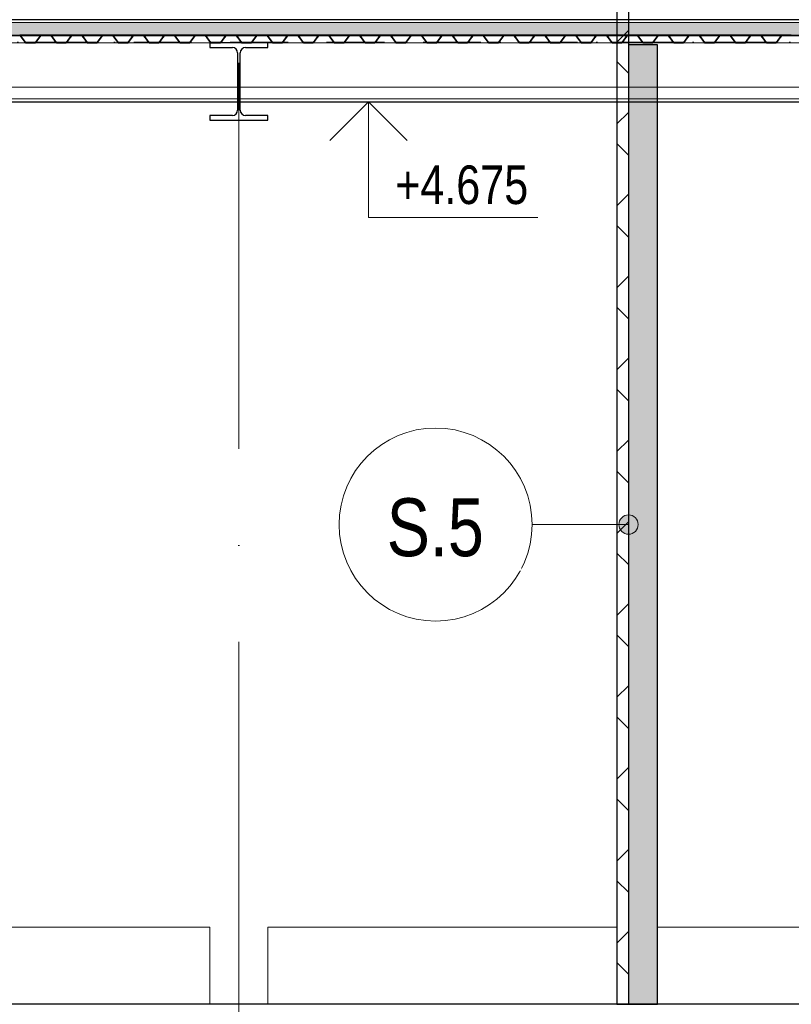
# Model space of a CAD drawing. Header units: millimetres. Extents: x 200776 to 378340, y -23587 to 19113.
# Tile 12 of 61: x 228504 to 232504, y 0 to 5100. Entities that reach past the tile are written whole.
import ezdxf

# ---------------------------------------------------------------- set-up
doc = ezdxf.new("R2010")
doc.units = ezdxf.units.MM
doc.linetypes.add('Čerchovaná 20mm', pattern=[3000, 2000, -500, 0, -500])
doc.linetypes.add('Čerchovaná 3mm', pattern=[500, 300, -100, 0, -100])
for name, color, linetype, lineweight in [('CA_KOTY', 3, 'Continuous', 9), ('CA_NEVHRA1', 3, 'Čerchovaná 3mm', 13), ('CA_OSY', 5, 'Continuous', 9), ('CA_PODLAHA', 1, 'Continuous', 25), ('CA_PODLAHA25', 7, 'Continuous', 13), ('CA_POHHRA18', 9, 'Continuous', 9), ('CA_POHHRA25', 7, 'Continuous', 13), ('CA_PSVBUB', 3, 'Continuous', 9), ('CA_REZY', 1, 'Continuous', 25), ('CA_SRAFY', 9, 'Continuous', 25), ('CA_ZARIZPRED', 8, 'Continuous', 13)]:
    doc.layers.add(name, color=color, linetype=linetype, lineweight=lineweight)
doc.styles.add('Arial_1', font='arial.ttf', dxfattribs={"width": 0.8, "height": 300})
doc.styles.add('Arial_2', font='arial.ttf', dxfattribs={"width": 0.8, "height": 200})

# ---------------------------------------------------------------- blocks, each defined once
blk = doc.blocks.new('ocelová kce final - 11542_003_OK-HALA_TaO-2_ET_AciS_2025-05-29_upr_dwg-2597525-Řez 1 - vestavek V9')
at = {"layer": 'CA_REZY'}
for p, q in [((246896, 5100), (205100, 5100)), ((205100, 5019), (246896, 5019)), ((228616.1, 5019), (228503.9, 5019)), ((228506.2, 5016.7), (228532.9, 4981.6)), ((228507.1, 5017.4), (228533.8, 4982.3)), ((228533.8, 4982.3), (228507.1, 5017.4)), ((228586.2, 4982.3), (228612.9, 5017.4)), ((228612.9, 5017.4), (228586.2, 4982.3)), ((228587.1, 4981.6), (228613.8, 5016.7)), ((228663.8, 5019), (228616.2, 5019)), ((228616.2, 5017.9), (228663.8, 5017.9)), ((228776.1, 5019), (228663.9, 5019)), ((228666.2, 5016.7), (228692.9, 4981.6)), ((228667.1, 5017.4), (228693.8, 4982.3)), ((228693.8, 4982.3), (228667.1, 5017.4)), ((228746.2, 4982.3), (228772.9, 5017.4)), ((228772.9, 5017.4), (228746.2, 4982.3)), ((228747.1, 4981.6), (228773.8, 5016.7)), ((228823.8, 5019), (228776.2, 5019)), ((228776.2, 5017.9), (228823.8, 5017.9)), ((228936.1, 5019), (228823.9, 5019)), ((228826.2, 5016.7), (228852.9, 4981.6)), ((228827.1, 5017.4), (228853.8, 4982.3)), ((228853.8, 4982.3), (228827.1, 5017.4)), ((228906.2, 4982.3), (228932.9, 5017.4)), ((228932.9, 5017.4), (228906.2, 4982.3)), ((228907.1, 4981.6), (228933.8, 5016.7)), ((228983.8, 5019), (228936.2, 5019)), ((228936.2, 5017.9), (228983.8, 5017.9)), ((229096.1, 5019), (228983.9, 5019)), ((228986.2, 5016.7), (229012.9, 4981.6)), ((228987.1, 5017.4), (229013.8, 4982.3)), ((229013.8, 4982.3), (228987.1, 5017.4)), ((229066.2, 4982.3), (229092.9, 5017.4)), ((229092.9, 5017.4), (229066.2, 4982.3)), ((229067.1, 4981.6), (229093.8, 5016.7)), ((229140, 5019), (229096.2, 5019)), ((229096.2, 5017.9), (229140, 5017.9)), ((229143.8, 5019), (229100, 5019)), ((229100, 5019), (229100, 5017.9)), ((229100, 5017.9), (229143.8, 5017.9)), ((229140, 5017.9), (229140, 5019)), ((229256.1, 5019), (229143.9, 5019)), ((229146.2, 5016.7), (229172.9, 4981.6)), ((229147.1, 5017.4), (229173.8, 4982.3)), ((229173.8, 4982.3), (229147.1, 5017.4)), ((229226.2, 4982.3), (229252.9, 5017.4)), ((229252.9, 5017.4), (229226.2, 4982.3)), ((229227.1, 4981.6), (229253.8, 5016.7)), ((229303.8, 5019), (229256.2, 5019)), ((229256.2, 5017.9), (229303.8, 5017.9)), ((229416.1, 5019), (229303.9, 5019)), ((229306.2, 5016.7), (229332.9, 4981.6)), ((229307.1, 5017.4), (229333.8, 4982.3)), ((229333.8, 4982.3), (229307.1, 5017.4)), ((229386.2, 4982.3), (229412.9, 5017.4)), ((229412.9, 5017.4), (229386.2, 4982.3)), ((229387.1, 4981.6), (229413.8, 5016.7)), ((229463.8, 5019), (229416.2, 5019)), ((229416.2, 5017.9), (229463.8, 5017.9)), ((229576.1, 5019), (229463.9, 5019)), ((229466.2, 5016.7), (229492.9, 4981.6)), ((229467.1, 5017.4), (229493.8, 4982.3)), ((229493.8, 4982.3), (229467.1, 5017.4)), ((229546.2, 4982.3), (229572.9, 5017.4)), ((229572.9, 5017.4), (229546.2, 4982.3)), ((229547.1, 4981.6), (229573.8, 5016.7)), ((229623.8, 5019), (229576.2, 5019)), ((229576.2, 5017.9), (229623.8, 5017.9)), ((229736.1, 5019), (229623.9, 5019)), ((229626.2, 5016.7), (229652.9, 4981.6)), ((229627.1, 5017.4), (229653.8, 4982.3)), ((229653.8, 4982.3), (229627.1, 5017.4)), ((229706.2, 4982.3), (229732.9, 5017.4)), ((229732.9, 5017.4), (229706.2, 4982.3)), ((229707.1, 4981.6), (229733.8, 5016.7)), ((229783.8, 5019), (229736.2, 5019)), ((229736.2, 5017.9), (229783.8, 5017.9)), ((229896.1, 5019), (229783.9, 5019)), ((229786.2, 5016.7), (229812.9, 4981.6)), ((229787.1, 5017.4), (229813.8, 4982.3)), ((229813.8, 4982.3), (229787.1, 5017.4)), ((229866.2, 4982.3), (229892.9, 5017.4)), ((229892.9, 5017.4), (229866.2, 4982.3)), ((229867.1, 4981.6), (229893.8, 5016.7)), ((229943.8, 5019), (229896.2, 5019)), ((229896.2, 5017.9), (229943.8, 5017.9)), ((230056.1, 5019), (229943.9, 5019)), ((229946.2, 5016.7), (229972.9, 4981.6)), ((229947.1, 5017.4), (229973.8, 4982.3)), ((229973.8, 4982.3), (229947.1, 5017.4)), ((230026.2, 4982.3), (230052.9, 5017.4)), ((230052.9, 5017.4), (230026.2, 4982.3)), ((230027.1, 4981.6), (230053.8, 5016.7)), ((230100, 5019), (230056.2, 5019)), ((230056.2, 5017.9), (230100, 5017.9)), ((230103.8, 5019), (230060, 5019)), ((230060, 5019), (230060, 5017.9)), ((230060, 5017.9), (230103.8, 5017.9)), ((230100, 5017.9), (230100, 5019)), ((230216.1, 5019), (230103.9, 5019)), ((230106.2, 5016.7), (230132.9, 4981.6)), ((230107.1, 5017.4), (230133.8, 4982.3)), ((230133.8, 4982.3), (230107.1, 5017.4)), ((230186.2, 4982.3), (230212.9, 5017.4)), ((230212.9, 5017.4), (230186.2, 4982.3)), ((230187.1, 4981.6), (230213.8, 5016.7)), ((230263.8, 5019), (230216.2, 5019)), ((230216.2, 5017.9), (230263.8, 5017.9)), ((230376.1, 5019), (230263.9, 5019)), ((230266.2, 5016.7), (230292.9, 4981.6)), ((230267.1, 5017.4), (230293.8, 4982.3)), ((230293.8, 4982.3), (230267.1, 5017.4)), ((230346.2, 4982.3), (230372.9, 5017.4)), ((230372.9, 5017.4), (230346.2, 4982.3)), ((230347.1, 4981.6), (230373.8, 5016.7)), ((230423.8, 5019), (230376.2, 5019)), ((230376.2, 5017.9), (230423.8, 5017.9)), ((230536.1, 5019), (230423.9, 5019)), ((230426.2, 5016.7), (230452.9, 4981.6)), ((230427.1, 5017.4), (230453.8, 4982.3)), ((230453.8, 4982.3), (230427.1, 5017.4)), ((230506.2, 4982.3), (230532.9, 5017.4)), ((230532.9, 5017.4), (230506.2, 4982.3)), ((230507.1, 4981.6), (230533.8, 5016.7)), ((230583.8, 5019), (230536.2, 5019)), ((230536.2, 5017.9), (230583.8, 5017.9)), ((230696.1, 5019), (230583.9, 5019)), ((230586.2, 5016.7), (230612.9, 4981.6)), ((230587.1, 5017.4), (230613.8, 4982.3)), ((230613.8, 4982.3), (230587.1, 5017.4)), ((230666.2, 4982.3), (230692.9, 5017.4)), ((230692.9, 5017.4), (230666.2, 4982.3)), ((230667.1, 4981.6), (230693.8, 5016.7)), ((230743.8, 5019), (230696.2, 5019)), ((230696.2, 5017.9), (230743.8, 5017.9)), ((230856.1, 5019), (230743.9, 5019)), ((230746.2, 5016.7), (230772.9, 4981.6)), ((230747.1, 5017.4), (230773.8, 4982.3)), ((230773.8, 4982.3), (230747.1, 5017.4)), ((230826.2, 4982.3), (230852.9, 5017.4)), ((230852.9, 5017.4), (230826.2, 4982.3)), ((230827.1, 4981.6), (230853.8, 5016.7)), ((230903.8, 5019), (230856.2, 5019)), ((230856.2, 5017.9), (230903.8, 5017.9)), ((231016.1, 5019), (230903.9, 5019)), ((230906.2, 5016.7), (230932.9, 4981.6)), ((230907.1, 5017.4), (230933.8, 4982.3)), ((230933.8, 4982.3), (230907.1, 5017.4)), ((230986.2, 4982.3), (231012.9, 5017.4)), ((231012.9, 5017.4), (230986.2, 4982.3)), ((230987.1, 4981.6), (231013.8, 5016.7)), ((231060, 5019), (231016.2, 5019)), ((231016.2, 5017.9), (231060, 5017.9)), ((231063.8, 5019), (231020, 5019)), ((231020, 5019), (231020, 5017.9)), ((231020, 5017.9), (231063.8, 5017.9)), ((231060, 5017.9), (231060, 5019)), ((231176.1, 5019), (231063.9, 5019)), ((231066.2, 5016.7), (231092.9, 4981.6)), ((231067.1, 5017.4), (231093.8, 4982.3)), ((231093.8, 4982.3), (231067.1, 5017.4)), ((231146.2, 4982.3), (231172.9, 5017.4)), ((231172.9, 5017.4), (231146.2, 4982.3)), ((231147.1, 4981.6), (231173.8, 5016.7)), ((231223.8, 5019), (231176.2, 5019)), ((231176.2, 5017.9), (231223.8, 5017.9)), ((231336.1, 5019), (231223.9, 5019)), ((231226.2, 5016.7), (231252.9, 4981.6)), ((231227.1, 5017.4), (231253.8, 4982.3)), ((231253.8, 4982.3), (231227.1, 5017.4)), ((231306.2, 4982.3), (231332.9, 5017.4)), ((231332.9, 5017.4), (231306.2, 4982.3)), ((231307.1, 4981.6), (231333.8, 5016.7)), ((231383.8, 5019), (231336.2, 5019)), ((231336.2, 5017.9), (231383.8, 5017.9)), ((231496.1, 5019), (231383.9, 5019)), ((231386.2, 5016.7), (231412.9, 4981.6)), ((231387.1, 5017.4), (231413.8, 4982.3)), ((231413.8, 4982.3), (231387.1, 5017.4)), ((231466.2, 4982.3), (231492.9, 5017.4)), ((231492.9, 5017.4), (231466.2, 4982.3)), ((231467.1, 4981.6), (231493.8, 5016.7)), ((231543.8, 5019), (231496.2, 5019)), ((231496.2, 5017.9), (231543.8, 5017.9)), ((231656.1, 5019), (231543.9, 5019)), ((231546.2, 5016.7), (231572.9, 4981.6)), ((231547.1, 5017.4), (231573.8, 4982.3)), ((231573.8, 4982.3), (231547.1, 5017.4)), ((231626.2, 4982.3), (231652.9, 5017.4)), ((231652.9, 5017.4), (231626.2, 4982.3)), ((231627.1, 4981.6), (231653.8, 5016.7)), ((231703.8, 5019), (231656.2, 5019)), ((231656.2, 5017.9), (231703.8, 5017.9)), ((231816.1, 5019), (231703.9, 5019)), ((231706.2, 5016.7), (231732.9, 4981.6)), ((231707.1, 5017.4), (231733.8, 4982.3)), ((231733.8, 4982.3), (231707.1, 5017.4)), ((231786.2, 4982.3), (231812.9, 5017.4)), ((231812.9, 5017.4), (231786.2, 4982.3)), ((231787.1, 4981.6), (231813.8, 5016.7)), ((231863.8, 5019), (231816.2, 5019)), ((231816.2, 5017.9), (231863.8, 5017.9)), ((231976.1, 5019), (231863.9, 5019)), ((231866.2, 5016.7), (231892.9, 4981.6)), ((231867.1, 5017.4), (231893.8, 4982.3)), ((231893.8, 4982.3), (231867.1, 5017.4)), ((231946.2, 4982.3), (231972.9, 5017.4)), ((231972.9, 5017.4), (231946.2, 4982.3)), ((231947.1, 4981.6), (231973.8, 5016.7)), ((232020, 5019), (231976.2, 5019)), ((231976.2, 5017.9), (232020, 5017.9)), ((232023.8, 5019), (231980, 5019)), ((231980, 5019), (231980, 5017.9)), ((231980, 5017.9), (232023.8, 5017.9)), ((232020, 5017.9), (232020, 5019)), ((232136.1, 5019), (232023.9, 5019)), ((232026.2, 5016.7), (232052.9, 4981.6)), ((232027.1, 5017.4), (232053.8, 4982.3)), ((232053.8, 4982.3), (232027.1, 5017.4)), ((232106.2, 4982.3), (232132.9, 5017.4)), ((232132.9, 5017.4), (232106.2, 4982.3)), ((232107.1, 4981.6), (232133.8, 5016.7)), ((232183.8, 5019), (232136.2, 5019)), ((232136.2, 5017.9), (232183.8, 5017.9)), ((232296.1, 5019), (232183.9, 5019)), ((232186.2, 5016.7), (232212.9, 4981.6)), ((232187.1, 5017.4), (232213.8, 4982.3)), ((232213.8, 4982.3), (232187.1, 5017.4)), ((232266.2, 4982.3), (232292.9, 5017.4)), ((232292.9, 5017.4), (232266.2, 4982.3)), ((232267.1, 4981.6), (232293.8, 5016.7)), ((232343.8, 5019), (232296.2, 5019)), ((232296.2, 5017.9), (232343.8, 5017.9)), ((232456.1, 5019), (232343.9, 5019)), ((232346.2, 5016.7), (232372.9, 4981.6)), ((232347.1, 5017.4), (232373.8, 4982.3)), ((232373.8, 4982.3), (232347.1, 5017.4)), ((232426.2, 4982.3), (232452.9, 5017.4)), ((232452.9, 5017.4), (232426.2, 4982.3)), ((232427.1, 4981.6), (232453.8, 5016.7)), ((232503.8, 5019), (232456.2, 5019)), ((232456.2, 5017.9), (232503.8, 5017.9)), ((228536.2, 4981.1), (228583.8, 4981.1)), ((228583.8, 4981.1), (228536.2, 4981.1)), ((228536.2, 4980), (228583.8, 4980)), ((228696.2, 4981.1), (228743.8, 4981.1)), ((228743.8, 4981.1), (228696.2, 4981.1)), ((228696.2, 4980), (228743.8, 4980)), ((228856.2, 4981.1), (228903.8, 4981.1)), ((228903.8, 4981.1), (228856.2, 4981.1)), ((228856.2, 4980), (228903.8, 4980)), ((229016.2, 4981.1), (229063.8, 4981.1)), ((229063.8, 4981.1), (229016.2, 4981.1)), ((229016.2, 4980), (229063.8, 4980)), ((229176.2, 4981.1), (229223.8, 4981.1)), ((229223.8, 4981.1), (229176.2, 4981.1)), ((229176.2, 4980), (229223.8, 4980)), ((229336.2, 4981.1), (229383.8, 4981.1)), ((229383.8, 4981.1), (229336.2, 4981.1)), ((229336.2, 4980), (229383.8, 4980)), ((229790, 4980), (229490, 4980)), ((229490, 4980), (229490, 4956)), ((229490, 4956), (229606.2, 4956)), ((229496.2, 4981.1), (229543.8, 4981.1)), ((229543.8, 4981.1), (229496.2, 4981.1)), ((229496.2, 4980), (229543.8, 4980)), ((229656.2, 4981.1), (229703.8, 4981.1)), ((229703.8, 4981.1), (229656.2, 4981.1)), ((229656.2, 4980), (229703.8, 4980)), ((229673.7, 4956), (229790, 4956)), ((229790, 4956), (229790, 4980)), ((229816.2, 4981.1), (229863.8, 4981.1)), ((229863.8, 4981.1), (229816.2, 4981.1)), ((229816.2, 4980), (229863.8, 4980)), ((229976.2, 4981.1), (230023.8, 4981.1)), ((230023.8, 4981.1), (229976.2, 4981.1)), ((229976.2, 4980), (230023.8, 4980)), ((230136.2, 4981.1), (230183.8, 4981.1)), ((230183.8, 4981.1), (230136.2, 4981.1)), ((230136.2, 4980), (230183.8, 4980)), ((230296.2, 4981.1), (230343.8, 4981.1)), ((230343.8, 4981.1), (230296.2, 4981.1)), ((230296.2, 4980), (230343.8, 4980)), ((230456.2, 4981.1), (230503.8, 4981.1)), ((230503.8, 4981.1), (230456.2, 4981.1)), ((230456.2, 4980), (230503.8, 4980)), ((230616.2, 4981.1), (230663.8, 4981.1)), ((230663.8, 4981.1), (230616.2, 4981.1)), ((230616.2, 4980), (230663.8, 4980)), ((230776.2, 4981.1), (230823.8, 4981.1)), ((230823.8, 4981.1), (230776.2, 4981.1)), ((230776.2, 4980), (230823.8, 4980)), ((230936.2, 4981.1), (230983.8, 4981.1)), ((230983.8, 4981.1), (230936.2, 4981.1)), ((230936.2, 4980), (230983.8, 4980)), ((231096.2, 4981.1), (231143.8, 4981.1)), ((231143.8, 4981.1), (231096.2, 4981.1)), ((231096.2, 4980), (231143.8, 4980)), ((231256.2, 4981.1), (231303.8, 4981.1)), ((231303.8, 4981.1), (231256.2, 4981.1)), ((231256.2, 4980), (231303.8, 4980)), ((231416.2, 4981.1), (231463.8, 4981.1)), ((231463.8, 4981.1), (231416.2, 4981.1)), ((231416.2, 4980), (231463.8, 4980)), ((231576.2, 4981.1), (231623.8, 4981.1)), ((231623.8, 4981.1), (231576.2, 4981.1)), ((231576.2, 4980), (231623.8, 4980)), ((231736.2, 4981.1), (231783.8, 4981.1)), ((231783.8, 4981.1), (231736.2, 4981.1)), ((231736.2, 4980), (231783.8, 4980)), ((231896.2, 4981.1), (231943.8, 4981.1)), ((231943.8, 4981.1), (231896.2, 4981.1)), ((231896.2, 4980), (231943.8, 4980)), ((232056.2, 4981.1), (232103.8, 4981.1)), ((232103.8, 4981.1), (232056.2, 4981.1)), ((232056.2, 4980), (232103.8, 4980)), ((232216.2, 4981.1), (232263.8, 4981.1)), ((232263.8, 4981.1), (232216.2, 4981.1)), ((232216.2, 4980), (232263.8, 4980)), ((232376.2, 4981.1), (232423.8, 4981.1)), ((232423.8, 4981.1), (232376.2, 4981.1)), ((232376.2, 4980), (232423.8, 4980)), ((229633.2, 4929), (229633.2, 4631)), ((229646.7, 4631), (229646.7, 4929)), ((229606.2, 4604), (229490, 4604)), ((229490, 4604), (229490, 4580)), ((229790, 4604), (229673.7, 4604)), ((229790, 4580), (229790, 4604)), ((229490, 4580), (229790, 4580)), ((289420, 0), (205090, 0))]:
    blk.add_line(p, q, dxfattribs=at)
for centre, radius, start, end in [((228503.8, 5015), 4.04, 36.3452, 90), ((228503.8, 5015), 2.96, 36.1815, 90), ((228503.8, 5015), 4.04, 36.3453, 88.7247), ((228616.3, 5014.8), 4.18, 91.5924, 142.6726), ((228616.2, 5015), 4.04, 90, 143.6548), ((228616.2, 5015), 2.96, 90, 143.8185), ((228663.8, 5015), 4.04, 36.3452, 90), ((228663.8, 5015), 2.96, 36.1815, 90), ((228663.8, 5015), 4.04, 36.3453, 88.7247), ((228776.3, 5014.8), 4.18, 91.5924, 142.6726), ((228776.2, 5015), 4.04, 90, 143.6548), ((228776.2, 5015), 2.96, 90, 143.8185), ((228823.8, 5015), 4.04, 36.3452, 90), ((228823.8, 5015), 2.96, 36.1815, 90), ((228823.8, 5015), 4.04, 36.3453, 88.7247), ((228936.3, 5014.8), 4.18, 91.5924, 142.6726), ((228936.2, 5015), 4.04, 90, 143.6548), ((228936.2, 5015), 2.96, 90, 143.8185), ((228983.8, 5015), 4.04, 36.3452, 90), ((228983.8, 5015), 2.96, 36.1815, 90), ((228983.8, 5015), 4.04, 36.3453, 88.7247), ((229096.3, 5014.8), 4.18, 91.5924, 142.6726), ((229096.2, 5015), 4.04, 90, 143.6548), ((229096.2, 5015), 2.96, 90, 143.8185), ((229143.8, 5015), 4.04, 36.3452, 90), ((229143.8, 5015), 2.96, 36.1815, 90), ((229143.8, 5015), 4.04, 36.3453, 88.7247), ((229256.3, 5014.8), 4.18, 91.5924, 142.6726), ((229256.2, 5015), 4.04, 90, 143.6548), ((229256.2, 5015), 2.96, 90, 143.8185), ((229303.8, 5015), 4.04, 36.3452, 90), ((229303.8, 5015), 2.96, 36.1815, 90), ((229303.8, 5015), 4.04, 36.3453, 88.7247), ((229416.3, 5014.8), 4.18, 91.5924, 142.6726), ((229416.2, 5015), 4.04, 90, 143.6548), ((229416.2, 5015), 2.96, 90, 143.8185), ((229463.8, 5015), 4.04, 36.3452, 90), ((229463.8, 5015), 2.96, 36.1815, 90), ((229463.8, 5015), 4.04, 36.3453, 88.7247), ((229576.3, 5014.8), 4.18, 91.5924, 142.6726), ((229576.2, 5015), 4.04, 90, 143.6548), ((229576.2, 5015), 2.96, 90, 143.8185), ((229623.8, 5015), 4.04, 36.3452, 90), ((229623.8, 5015), 2.96, 36.1815, 90), ((229623.8, 5015), 4.04, 36.3453, 88.7247), ((229736.3, 5014.8), 4.18, 91.5924, 142.6726), ((229736.2, 5015), 4.04, 90, 143.6548), ((229736.2, 5015), 2.96, 90, 143.8185), ((229783.8, 5015), 4.04, 36.3452, 90), ((229783.8, 5015), 2.96, 36.1815, 90), ((229783.8, 5015), 4.04, 36.3453, 88.7247), ((229896.3, 5014.8), 4.18, 91.5924, 142.6726), ((229896.2, 5015), 4.04, 90, 143.6548), ((229896.2, 5015), 2.96, 90, 143.8185), ((229943.8, 5015), 4.04, 36.3452, 90), ((229943.8, 5015), 2.96, 36.1815, 90), ((229943.8, 5015), 4.04, 36.3453, 88.7247), ((230056.3, 5014.8), 4.18, 91.5924, 142.6726), ((230056.2, 5015), 4.04, 90, 143.6548), ((230056.2, 5015), 2.96, 90, 143.8185), ((230103.8, 5015), 4.04, 36.3452, 90), ((230103.8, 5015), 2.96, 36.1815, 90), ((230103.8, 5015), 4.04, 36.3453, 88.7247), ((230216.3, 5014.8), 4.18, 91.5924, 142.6726), ((230216.2, 5015), 4.04, 90, 143.6548), ((230216.2, 5015), 2.96, 90, 143.8185), ((230263.8, 5015), 4.04, 36.3452, 90), ((230263.8, 5015), 2.96, 36.1815, 90), ((230263.8, 5015), 4.04, 36.3453, 88.7247), ((230376.3, 5014.8), 4.18, 91.5924, 142.6726), ((230376.2, 5015), 4.04, 90, 143.6548), ((230376.2, 5015), 2.96, 90, 143.8185), ((230423.8, 5015), 4.04, 36.3452, 90), ((230423.8, 5015), 2.96, 36.1815, 90), ((230423.8, 5015), 4.04, 36.3453, 88.7247), ((230536.3, 5014.8), 4.18, 91.5924, 142.6726), ((230536.2, 5015), 4.04, 90, 143.6548), ((230536.2, 5015), 2.96, 90, 143.8185), ((230583.8, 5015), 4.04, 36.3452, 90), ((230583.8, 5015), 2.96, 36.1815, 90), ((230583.8, 5015), 4.04, 36.3453, 88.7247), ((230696.3, 5014.8), 4.18, 91.5924, 142.6726), ((230696.2, 5015), 4.04, 90, 143.6548), ((230696.2, 5015), 2.96, 90, 143.8185), ((230743.8, 5015), 4.04, 36.3452, 90), ((230743.8, 5015), 2.96, 36.1815, 90), ((230743.8, 5015), 4.04, 36.3453, 88.7247), ((230856.3, 5014.8), 4.18, 91.5924, 142.6726), ((230856.2, 5015), 4.04, 90, 143.6548), ((230856.2, 5015), 2.96, 90, 143.8185), ((230903.8, 5015), 4.04, 36.3452, 90), ((230903.8, 5015), 2.96, 36.1815, 90), ((230903.8, 5015), 4.04, 36.3453, 88.7247), ((231016.3, 5014.8), 4.18, 91.5924, 142.6726), ((231016.2, 5015), 4.04, 90, 143.6548), ((231016.2, 5015), 2.96, 90, 143.8185), ((231063.8, 5015), 4.04, 36.3452, 90), ((231063.8, 5015), 2.96, 36.1815, 90), ((231063.8, 5015), 4.04, 36.3453, 88.7247), ((231176.3, 5014.8), 4.18, 91.5924, 142.6726), ((231176.2, 5015), 4.04, 90, 143.6548), ((231176.2, 5015), 2.96, 90, 143.8185), ((231223.8, 5015), 4.04, 36.3452, 90), ((231223.8, 5015), 2.96, 36.1815, 90), ((231223.8, 5015), 4.04, 36.3453, 88.7247), ((231336.3, 5014.8), 4.18, 91.5924, 142.6726), ((231336.2, 5015), 4.04, 90, 143.6548), ((231336.2, 5015), 2.96, 90, 143.8185), ((231383.8, 5015), 4.04, 36.3452, 90), ((231383.8, 5015), 2.96, 36.1815, 90), ((231383.8, 5015), 4.04, 36.3453, 88.7247), ((231496.3, 5014.8), 4.18, 91.5924, 142.6726), ((231496.2, 5015), 4.04, 90, 143.6548), ((231496.2, 5015), 2.96, 90, 143.8185), ((231543.8, 5015), 4.04, 36.3452, 90), ((231543.8, 5015), 2.96, 36.1815, 90), ((231543.8, 5015), 4.04, 36.3453, 88.7247), ((231656.3, 5014.8), 4.18, 91.5924, 142.6726), ((231656.2, 5015), 4.04, 90, 143.6548), ((231656.2, 5015), 2.96, 90, 143.8185), ((231703.8, 5015), 4.04, 36.3452, 90), ((231703.8, 5015), 2.96, 36.1815, 90), ((231703.8, 5015), 4.04, 36.3453, 88.7247), ((231816.3, 5014.8), 4.18, 91.5924, 142.6726), ((231816.2, 5015), 4.04, 90, 143.6548), ((231816.2, 5015), 2.96, 90, 143.8185), ((231863.8, 5015), 4.04, 36.3452, 90), ((231863.8, 5015), 2.96, 36.1815, 90), ((231863.8, 5015), 4.04, 36.3453, 88.7247), ((231976.3, 5014.8), 4.18, 91.5924, 142.6726), ((231976.2, 5015), 4.04, 90, 143.6548), ((231976.2, 5015), 2.96, 90, 143.8185), ((232023.8, 5015), 4.04, 36.3452, 90), ((232023.8, 5015), 2.96, 36.1815, 90), ((232023.8, 5015), 4.04, 36.3453, 88.7247), ((232136.3, 5014.8), 4.18, 91.5924, 142.6726), ((232136.2, 5015), 4.04, 90, 143.6548), ((232136.2, 5015), 2.96, 90, 143.8185), ((232183.8, 5015), 4.04, 36.3452, 90), ((232183.8, 5015), 2.96, 36.1815, 90), ((232183.8, 5015), 4.04, 36.3453, 88.7247), ((232296.3, 5014.8), 4.18, 91.5924, 142.6726), ((232296.2, 5015), 4.04, 90, 143.6548), ((232296.2, 5015), 2.96, 90, 143.8185), ((232343.8, 5015), 4.04, 36.3452, 90), ((232343.8, 5015), 2.96, 36.1815, 90), ((232343.8, 5015), 4.04, 36.3453, 88.7247), ((232456.3, 5014.8), 4.18, 91.5924, 142.6726), ((232456.2, 5015), 4.04, 90, 143.6548), ((232456.2, 5015), 2.96, 90, 143.8185), ((232503.8, 5015), 2.96, 36.1815, 90), ((228536.2, 4984), 4.04, 216.3452, 270), ((228536.3, 4984.2), 3.09, 217.3274, 268.8539), ((228536.2, 4984), 2.96, 216.1815, 270), ((228583.8, 4984), 2.96, 270, 323.8187), ((228583.8, 4984), 2.96, 270, 323.8185), ((228583.8, 4984), 4.04, 270, 323.6548), ((228696.2, 4984), 4.04, 216.3452, 270), ((228696.3, 4984.2), 3.09, 217.3274, 268.8539), ((228696.2, 4984), 2.96, 216.1815, 270), ((228743.8, 4984), 2.96, 270, 323.8187), ((228743.8, 4984), 2.96, 270, 323.8185), ((228743.8, 4984), 4.04, 270, 323.6548), ((228856.2, 4984), 4.04, 216.3452, 270), ((228856.3, 4984.2), 3.09, 217.3274, 268.8539), ((228856.2, 4984), 2.96, 216.1815, 270), ((228903.8, 4984), 2.96, 270, 323.8187), ((228903.8, 4984), 2.96, 270, 323.8185), ((228903.8, 4984), 4.04, 270, 323.6548), ((229016.2, 4984), 4.04, 216.3452, 270), ((229016.3, 4984.2), 3.09, 217.3274, 268.8539), ((229016.2, 4984), 2.96, 216.1815, 270), ((229063.8, 4984), 2.96, 270, 323.8187), ((229063.8, 4984), 2.96, 270, 323.8185), ((229063.8, 4984), 4.04, 270, 323.6548), ((229176.2, 4984), 4.04, 216.3452, 270), ((229176.3, 4984.2), 3.09, 217.3274, 268.8539), ((229176.2, 4984), 2.96, 216.1815, 270), ((229223.8, 4984), 2.96, 270, 323.8187), ((229223.8, 4984), 2.96, 270, 323.8185), ((229223.8, 4984), 4.04, 270, 323.6548), ((229336.2, 4984), 4.04, 216.3452, 270), ((229336.3, 4984.2), 3.09, 217.3274, 268.8539), ((229336.2, 4984), 2.96, 216.1815, 270), ((229383.8, 4984), 2.96, 270, 323.8187), ((229383.8, 4984), 2.96, 270, 323.8185), ((229383.8, 4984), 4.04, 270, 323.6548), ((229496.2, 4984), 4.04, 216.3452, 270), ((229496.3, 4984.2), 3.09, 217.3274, 268.8539), ((229496.2, 4984), 2.96, 216.1815, 270), ((229543.8, 4984), 2.96, 270, 323.8187), ((229543.8, 4984), 2.96, 270, 323.8185), ((229543.8, 4984), 4.04, 270, 323.6548), ((229606.2, 4929), 27, 0, 90), ((229673.7, 4929), 27, 90, 180), ((229656.2, 4984), 4.04, 216.3452, 270), ((229656.3, 4984.2), 3.09, 217.3274, 268.8539), ((229656.2, 4984), 2.96, 216.1815, 270), ((229703.8, 4984), 2.96, 270, 323.8187), ((229703.8, 4984), 2.96, 270, 323.8185), ((229703.8, 4984), 4.04, 270, 323.6548), ((229816.2, 4984), 4.04, 216.3452, 270), ((229816.3, 4984.2), 3.09, 217.3274, 268.8539), ((229816.2, 4984), 2.96, 216.1815, 270), ((229863.8, 4984), 2.96, 270, 323.8187), ((229863.8, 4984), 2.96, 270, 323.8185), ((229863.8, 4984), 4.04, 270, 323.6548), ((229976.2, 4984), 4.04, 216.3452, 270), ((229976.3, 4984.2), 3.09, 217.3274, 268.8539), ((229976.2, 4984), 2.96, 216.1815, 270), ((230023.8, 4984), 2.96, 270, 323.8187), ((230023.8, 4984), 2.96, 270, 323.8185), ((230023.8, 4984), 4.04, 270, 323.6548), ((230136.2, 4984), 4.04, 216.3452, 270), ((230136.3, 4984.2), 3.09, 217.3274, 268.8539), ((230136.2, 4984), 2.96, 216.1815, 270), ((230183.8, 4984), 2.96, 270, 323.8187), ((230183.8, 4984), 2.96, 270, 323.8185), ((230183.8, 4984), 4.04, 270, 323.6548), ((230296.2, 4984), 4.04, 216.3452, 270), ((230296.3, 4984.2), 3.09, 217.3274, 268.8539), ((230296.2, 4984), 2.96, 216.1815, 270), ((230343.8, 4984), 2.96, 270, 323.8187), ((230343.8, 4984), 2.96, 270, 323.8185), ((230343.8, 4984), 4.04, 270, 323.6548), ((230456.2, 4984), 4.04, 216.3452, 270), ((230456.3, 4984.2), 3.09, 217.3274, 268.8539), ((230456.2, 4984), 2.96, 216.1815, 270), ((230503.8, 4984), 2.96, 270, 323.8187), ((230503.8, 4984), 2.96, 270, 323.8185), ((230503.8, 4984), 4.04, 270, 323.6548), ((230616.2, 4984), 4.04, 216.3452, 270), ((230616.3, 4984.2), 3.09, 217.3274, 268.8539), ((230616.2, 4984), 2.96, 216.1815, 270), ((230663.8, 4984), 2.96, 270, 323.8187), ((230663.8, 4984), 2.96, 270, 323.8185), ((230663.8, 4984), 4.04, 270, 323.6548), ((230776.2, 4984), 4.04, 216.3452, 270), ((230776.3, 4984.2), 3.09, 217.3274, 268.8539), ((230776.2, 4984), 2.96, 216.1815, 270), ((230823.8, 4984), 2.96, 270, 323.8187), ((230823.8, 4984), 2.96, 270, 323.8185), ((230823.8, 4984), 4.04, 270, 323.6548), ((230936.2, 4984), 4.04, 216.3452, 270), ((230936.3, 4984.2), 3.09, 217.3274, 268.8539), ((230936.2, 4984), 2.96, 216.1815, 270), ((230983.8, 4984), 2.96, 270, 323.8187), ((230983.8, 4984), 2.96, 270, 323.8185), ((230983.8, 4984), 4.04, 270, 323.6548), ((231096.2, 4984), 4.04, 216.3452, 270), ((231096.3, 4984.2), 3.09, 217.3274, 268.8539), ((231096.2, 4984), 2.96, 216.1815, 270), ((231143.8, 4984), 2.96, 270, 323.8187), ((231143.8, 4984), 2.96, 270, 323.8185), ((231143.8, 4984), 4.04, 270, 323.6548), ((231256.2, 4984), 4.04, 216.3452, 270), ((231256.3, 4984.2), 3.09, 217.3274, 268.8539), ((231256.2, 4984), 2.96, 216.1815, 270), ((231303.8, 4984), 2.96, 270, 323.8187), ((231303.8, 4984), 2.96, 270, 323.8185), ((231303.8, 4984), 4.04, 270, 323.6548), ((231416.2, 4984), 4.04, 216.3452, 270), ((231416.3, 4984.2), 3.09, 217.3274, 268.8539), ((231416.2, 4984), 2.96, 216.1815, 270), ((231463.8, 4984), 2.96, 270, 323.8187), ((231463.8, 4984), 2.96, 270, 323.8185), ((231463.8, 4984), 4.04, 270, 323.6548), ((231576.2, 4984), 4.04, 216.3452, 270), ((231576.3, 4984.2), 3.09, 217.3274, 268.8539), ((231576.2, 4984), 2.96, 216.1815, 270), ((231623.8, 4984), 2.96, 270, 323.8187), ((231623.8, 4984), 2.96, 270, 323.8185), ((231623.8, 4984), 4.04, 270, 323.6548), ((231736.2, 4984), 4.04, 216.3452, 270), ((231736.3, 4984.2), 3.09, 217.3274, 268.8539), ((231736.2, 4984), 2.96, 216.1815, 270), ((231783.8, 4984), 2.96, 270, 323.8187), ((231783.8, 4984), 2.96, 270, 323.8185), ((231783.8, 4984), 4.04, 270, 323.6548), ((231896.2, 4984), 4.04, 216.3452, 270), ((231896.3, 4984.2), 3.09, 217.3274, 268.8539), ((231896.2, 4984), 2.96, 216.1815, 270), ((231943.8, 4984), 2.96, 270, 323.8187), ((231943.8, 4984), 2.96, 270, 323.8185), ((231943.8, 4984), 4.04, 270, 323.6548), ((232056.2, 4984), 4.04, 216.3452, 270), ((232056.3, 4984.2), 3.09, 217.3274, 268.8539), ((232056.2, 4984), 2.96, 216.1815, 270), ((232103.8, 4984), 2.96, 270, 323.8187), ((232103.8, 4984), 2.96, 270, 323.8185), ((232103.8, 4984), 4.04, 270, 323.6548), ((232216.2, 4984), 4.04, 216.3452, 270), ((232216.3, 4984.2), 3.09, 217.3274, 268.8539), ((232216.2, 4984), 2.96, 216.1815, 270), ((232263.8, 4984), 2.96, 270, 323.8187), ((232263.8, 4984), 2.96, 270, 323.8185), ((232263.8, 4984), 4.04, 270, 323.6548), ((232376.2, 4984), 4.04, 216.3452, 270), ((232376.3, 4984.2), 3.09, 217.3274, 268.8539), ((232376.2, 4984), 2.96, 216.1815, 270), ((232423.8, 4984), 2.96, 270, 323.8187), ((232423.8, 4984), 2.96, 270, 323.8185), ((232423.8, 4984), 4.04, 270, 323.6548), ((229606.2, 4631), 27, 270, 0), ((229673.7, 4631), 27, 180, 270)]:
    blk.add_arc(centre, radius, start, end, dxfattribs=at)
blk = doc.blocks.new('ocelová kce final - ocelová kce final-2597615-Řez 1 - vestavek V9')
blk.add_blockref('ocelová kce final - 11542_003_OK-HALA_TaO-2_ET_AciS_2025-05-29_upr_dwg-2597525-Řez 1 - vestavek V9', (0, 0))
blk = doc.blocks.new('HP_Popisek stěny - HP_Popisek stěny-1417901-Řez 1 - vestavek V9')
at = {"layer": 'CA_PSVBUB'}
blk.add_circle((288420, 7173.6), 500, dxfattribs=at)

msp = doc.modelspace()

# ---------------------------------------------------------------- hatches: boundary and pattern name
at = {"layer": 'CA_PSVBUB'}
h = msp.add_hatch(color=256, dxfattribs=at)
edge = h.paths.add_edge_path()
edge.add_arc((231660, 2485), 50, 0, 360)
at = {"layer": 'CA_SRAFY', "lineweight": 9}
h = msp.add_hatch(dxfattribs=at)
h.set_pattern_fill('FP_31', color=256, style=0, pattern_type=2)
h.set_pattern_definition([(45, (248519.7, 1115), (-212.132, 212.132), []), (135, (248519.7, 1115), (-212.132, -212.132), [])])
h.paths.add_polyline_path([(231600, 0), (231660, 0), (231660, 14047.2), (231600, 14047.2), (231600, 1165.4)])
h = msp.add_hatch(dxfattribs=at)
h.set_pattern_fill('FP_13', color=256, style=0, pattern_type=2)
h.set_pattern_definition([(45, (248519.7, 1115), (-359.21, 359.21), []), (45, (248663.4, 1115), (-359.21, 359.21), []), (45, (248950.75, 1115), (-215.526, 502.8943), [203.2, -101.6, 3.353, -98.247])])
h.paths.add_polyline_path([(236175.3, 5020), (246890, 5020), (246890, 5085), (205090, 5085), (205090, 5020), (235814, 5020)])
h.paths.add_polyline_path([(289420, 5020), (289420, 5085), (274055, 5085), (274055, 5020), (289273.6, 5020)])
h.paths.add_polyline_path([(273905, 5020), (273905, 5085), (265520, 5085), (265520, 5020), (273741.4, 5020)])
h = msp.add_hatch(dxfattribs=at)
h.set_pattern_fill('FP_26', color=256, angle=-108.43, style=0, pattern_type=2)
h.set_pattern_definition([(71.57, (231665.039, 2479.92), (-0.003194, 40.64254), [6.096, -283.058, 32.106, 0]), (288.43, (231665.039, 2490.08), (0.003194, 40.64254), [6.096, -283.058, 31.648, 0]), (18.43, (231665.039, 2479.92), (-101.60858, -20.31297), [96.368, -224.892]), (341.57, (231665.039, 2490.08), (101.60858, -20.31297), [96.368, -224.892])])
h.paths.add_polyline_path([(231660, 0), (231810, 0), (231810, 4970), (231660, 4970), (231660, 1165.4)])

# ---------------------------------------------------------------- linework, layer by layer
at = {"layer": 'CA_KOTY'}
for p, q in [((230312.4, 4675), (230112.4, 4475)), ((230312.4, 4675), (230512.4, 4475)), ((230312.4, 4675), (230312.4, 4076)), ((230312.4, 4076), (231189.8, 4076))]:
    msp.add_line(p, q, dxfattribs=at)
at = {"layer": 'CA_NEVHRA1'}
msp.add_line((205090, 4984), (246890, 4984), dxfattribs=at)
at = {"layer": 'CA_OSY', "linetype": 'Čerchovaná 20mm'}
msp.add_line((229640, -6123.3), (229640, 17912.5), dxfattribs=at)
at = {"layer": 'CA_PODLAHA'}
for p, q in [((205090, 4675), (246890, 4675)), ((289210, 0), (205350, 0))]:
    msp.add_line(p, q, dxfattribs=at)
at = {"layer": 'CA_PODLAHA25'}
for p, q in [((246890, 5085), (205090, 5085)), ((246890, 5020), (205090, 5020)), ((246890, 4980), (205090, 4980)), ((246890, 4750), (205090, 4750)), ((246890, 4690), (205090, 4690))]:
    msp.add_line(p, q, dxfattribs=at)
at = {"layer": 'CA_POHHRA18'}
msp.add_line((205090, 5016), (246890, 5016), dxfattribs=at)
at = {"layer": 'CA_POHHRA25'}
for p, q in [((224000.8, 400), (229490, 400)), ((229490, 400), (229490, 0)), ((229790, 0), (229790, 400)), ((229790, 400), (231600, 400)), ((231810, 400), (235490, 400))]:
    msp.add_line(p, q, dxfattribs=at)
at = {"layer": 'CA_PSVBUB'}
msp.add_line((231660, 2485), (231160, 2485), dxfattribs=at)
msp.add_circle((231660, 2485), 50, dxfattribs=at)
at = {"layer": 'CA_REZY'}
for p, q in [((231600, 14047.2), (231600, 0)), ((231660, 14047.2), (231660, 0)), ((231810, 4970), (231660, 4970)), ((231810, 0), (231810, 4970)), ((231600, 0), (231810, 0))]:
    msp.add_line(p, q, dxfattribs=at)

# ---------------------------------------------------------------- block references
at = {"layer": 'CA_PSVBUB'}
msp.add_blockref('HP_Popisek stěny - HP_Popisek stěny-1417901-Řez 1 - vestavek V9', (-57760.1, -4688.6), dxfattribs=at)
at = {"layer": 'CA_ZARIZPRED'}
msp.add_blockref('ocelová kce final - ocelová kce final-2597615-Řez 1 - vestavek V9', (0, 0), dxfattribs=at)

# ---------------------------------------------------------------- texts
at = {"layer": 'CA_KOTY', "insert": (230450.1, 4345.1), "char_height": 200, "width": 815.357, "attachment_point": 1, "line_spacing_factor": 0.941778, "style": 'Arial_2'}
msp.add_mtext('+4.675', dxfattribs=at)

# ---------------------------------------------------------------- next in the draw order: texts
at = {"layer": 'CA_PSVBUB', "insert": (230406.7, 2621), "char_height": 300, "width": 622.109, "attachment_point": 1, "style": 'Arial_1', "bg_fill": 3, "box_fill_scale": 1.25, "bg_fill_color": 256, "bg_fill_true_color": 13158600, "bg_fill_transparency": 0}
msp.add_mtext('S.5', dxfattribs=at)

doc.saveas('drawing.dxf')
